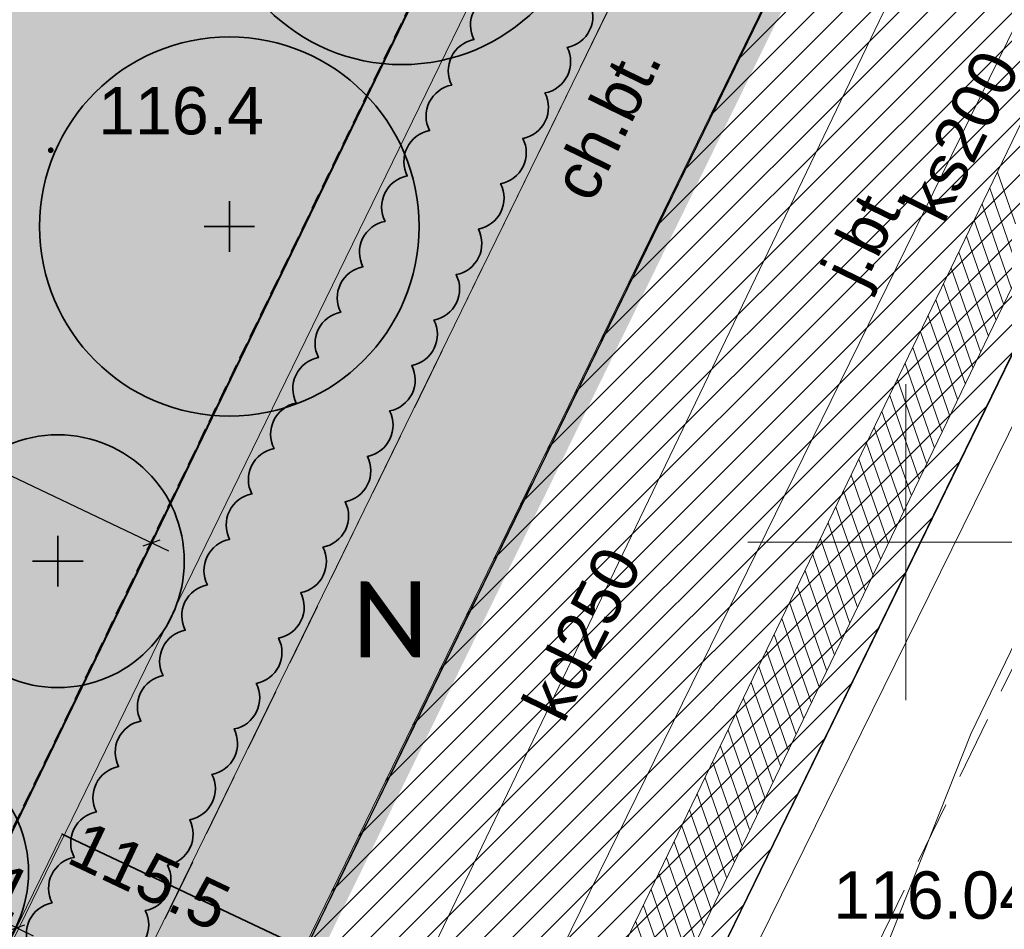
# Model space of a CAD drawing. Extents: x 6423319 to 6423678, y 5669680 to 5669855.
# Tile 25 of 29: x 6423386 to 6423402, y 5669744 to 5669758. Entities that reach past the tile are written whole.
import ezdxf
from ezdxf.enums import TextEntityAlignment as Align

# ---------------------------------------------------------------- set-up
doc = ezdxf.new("R2010")
doc.units = 0
doc.header["$PDSIZE"] = 0.75
for name, pattern in [('$0$OTWORY$0$HIDDEN', [0.375, 0.25, -0.125]), ('2 1', [3, 2, -1]), ('PRZER1-1', [2, 1, -1]), ('PRZER2-1', [3, 2, -1]), ('PRZER3-1', [4, 3, -1])]:
    doc.linetypes.add(name, pattern=pattern)
doc.layers.get('0').update_dxf_attribs({"linetype": 'CONTINUOUS', "lineweight": 13})
doc.layers.get('Defpoints').update_dxf_attribs({"linetype": 'CONTINUOUS'})
for name, color, linetype, lineweight in [('0 - PMProj. - Opisy + tabela', 7, 'CONTINUOUS', 0), ('22', 101, '$0$OTWORY$0$HIDDEN', 40), ('3 H POWIERZCHNIE', 142, 'CONTINUOUS', 18), ('3 UKŁAD 1 1', 151, 'CONTINUOUS', 9), ('_MPZP_linie rozgraniczające', 150, '$0$OTWORY$0$HIDDEN', 40), ('a1', 50, 'ByLayer', 40), ('GSLKRW', 7, 'CONTINUOUS', 25), ('GSPWPN', 7, 'CONTINUOUS', 13), ('GSPWPN_O', 7, 'CONTINUOUS', 13), ('GSSKOA', 7, 'PRZER3-1', 18), ('GSSKOA_O', 7, 'PRZER3-1', 18), ('GSSKOD', 7, 'PRZER2-1', 18), ('GSSKOD_O', 7, 'PRZER2-1', 18), ('GULLOB', 7, 'CONTINUOUS', 35), ('GUPPRZ', 7, 'CONTINUOUS', 18), ('GUPPRZ_O', 7, 'CONTINUOUS', 18), ('mapa 1', 150, '$0$OTWORY$0$HIDDEN', 40), ('PMProj. - trawnik parkowy', 63, 'CONTINUOUS', 0), ('PR_Z_Drzewa liściaste', 75, 'CONTINUOUS', 20), ('PR_Z_Krzewy', 104, 'CONTINUOUS', 20), ('Z 2', 60, 'CONTINUOUS', 18), ('Z OPIS NAW', 7, 'CONTINUOUS', 20), ('zakres', 6, 'CONTINUOUS', 50)]:
    doc.layers.add(name, color=color, linetype=linetype, lineweight=lineweight)
for name, color, linetype, lineweight, true_color in [('3 N1', 7, 'CONTINUOUS', 18, 0xe2e2e2), ('GESKKL', 7, 'PRZER3-1', 18, 0x24bc24), ('GESUZY', 7, 'PRZER1-1', 18, 0x008000), ('GULEPR', 1, 'CONTINUOUS', 18, 0xff0000), ('GULKPR', 7, 'CONTINUOUS', 18, 0x803300), ('GULKPR_O', 7, 'CONTINUOUS', 18, 0x803300), ('GULWPR', 5, 'CONTINUOUS', 18, 0x0000ff), ('z rychla blok', 7, 'CONTINUOUS', 20, 0x688f34)]:
    doc.layers.add(name, color=color, linetype=linetype, lineweight=lineweight, true_color=true_color)
doc.layers.add('3 łąki', color=7, linetype='CONTINUOUS')
doc.layers.add('PMProj. - wymiary', color=93, linetype='CONTINUOUS')
doc.layers.add('GESDZI', color=7, linetype='CONTINUOUS', lineweight=18, plot=False)
doc.styles.add('500', font='ROMANS.shx', dxfattribs={"height": 100})
doc.styles.add('Arial', font='arial.ttf')
doc.styles.add('BUIB', font='arial.ttf', dxfattribs={"width": 0.9, "height": 0.75})
doc.styles.add('GEO-INFO', font='arial.ttf')
doc.dimstyles.new('SKALA-500', dxfattribs={"dimscale": 10, "dimtxt": 2, "dimasz": 1.5, "dimexe": 1, "dimexo": 0.5, "dimgap": 0.5, "dimtad": 1, "dimdec": 0, "dimrnd": 1, "dimdsep": 46, "dimtxsty": '500', "dimblk1": 'WYMIAR', "dimblk2": 'WYMIAR', "dimsah": 1, "dimcen": 2, "dimse1": 1, "dimse2": 1, "dimclrd": 256, "dimclre": 256, "dimclrt": 5, "dimadec": 0, "dimazin": 0, "dimtfac": 0.5, "dimtdec": 1, "dimtix": 1, "dimtmove": 2, "dimatfit": 3, "dimldrblk": 'WYMIAR', "dimfxl": 1, "dimtolj": 1, "dimarcsym": 0})
pattern_1 = [(0, (0, 0), (0.079375, 0.15875), [0, -0.15875])]

# ---------------------------------------------------------------- blocks, each defined once
blk = doc.blocks.new('POINT')
at = {"color": 0}
blk.add_point((0, 0), dxfattribs=at)
blk = doc.blocks.new('D_GSPWPN1')
blk.add_hatch(color=0).paths.add_polyline_path([(-0.045, 0), (-0.043467, -0.011647), (-0.038971, -0.0225), (-0.03182, -0.03182), (-0.0225, -0.038971), (-0.011647, -0.043467), (0, -0.045), (0.011647, -0.043467), (0.0225, -0.038971), (0.03182, -0.03182), (0.038971, -0.0225), (0.043467, -0.011647), (0.045, 0), (0.043467, 0.011647), (0.038971, 0.0225), (0.03182, 0.03182), (0.0225, 0.038971), (0.011647, 0.043467), (0, 0.045), (-0.011647, 0.043467), (-0.0225, 0.038971), (-0.03182, 0.03182), (-0.038971, 0.0225), (-0.043467, 0.011647)])
blk = doc.blocks.new('m1')
at = {"color": 7, "linetype": 'Continuous', "lineweight": 13, "flags": 128}
for points in [[(50, 0), (50, 4.999999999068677)], [(47.5, 2.5), (52.5, 2.5)]]:
    blk.add_lwpolyline(points, dxfattribs=at)
at = {"layer": '_MPZP_linie rozgraniczające', "ltscale": 10, "const_width": 0.5}
blk.add_lwpolyline([(31.67999999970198, 32.12999999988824), (26.26999999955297, 21.17000000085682), (21.17999999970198, 19.29000000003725), (-6.480000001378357, -38.95999999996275), (-1.400000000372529, -41.34999999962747), (4.929999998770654, -44.34999999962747), (8.997000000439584, -46.26900000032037), (15.68699999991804, -43.90000000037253), (48.45100000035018, 24.0109999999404), (31.67999999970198, 32.12999999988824)], dxfattribs=at)
at = {"layer": 'GESDZI', "color": 7, "linetype": 'Continuous', "lineweight": 18}
blk.add_lwpolyline([(57.14458014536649, 42.03231791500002), (53.66199999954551, 34.81900000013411), (48.45100000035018, 24.0109999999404), (15.68699999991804, -43.90000000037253), (5.264000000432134, -65.51599999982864), (4.824791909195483, -66.42626672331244)], dxfattribs=at)
blk.add_lwpolyline([(48.45100000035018, 24.0109999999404), (31.67999999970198, 32.12999999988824), (26.26999999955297, 21.17000000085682), (21.17999999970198, 19.29000000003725), (-6.480000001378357, -38.95999999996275), (-1.400000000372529, -41.34999999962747), (1.549999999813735, -35.34999999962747), (7.679999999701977, -38.29999999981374), (4.929999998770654, -44.34999999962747), (8.997000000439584, -46.26900000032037), (15.68699999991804, -43.90000000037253)], close=True, dxfattribs=at)
at = {"layer": 'GESKKL', "color": 82, "linetype": 'PRZER3-1', "lineweight": 18, "ltscale": 0.5, "true_color": 0x24bc24}
blk.add_lwpolyline([(48.45100000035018, 24.0109999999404), (31.67999999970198, 32.12999999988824), (26.26999999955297, 21.17000000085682), (21.17999999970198, 19.29000000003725), (-6.480000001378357, -38.95999999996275), (-1.400000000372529, -41.34999999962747), (1.549999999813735, -35.34999999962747), (7.679999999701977, -38.29999999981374), (4.929999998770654, -44.34999999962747), (8.997000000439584, -46.26900000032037), (15.68699999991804, -43.90000000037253)], close=True, dxfattribs=at)
at = {"layer": 'GESUZY', "color": 96, "linetype": 'PRZER1-1', "lineweight": 18, "ltscale": 0.5, "true_color": 0x008000}
blk.add_lwpolyline([(4.824791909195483, -66.42626672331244), (5.264000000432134, -65.51599999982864), (15.68699999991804, -43.90000000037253), (48.45100000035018, 24.0109999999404), (53.66199999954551, 34.81900000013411), (57.14458014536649, 42.03231791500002)], dxfattribs=at)
blk.add_lwpolyline([(48.45100000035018, 24.0109999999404), (31.67999999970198, 32.12999999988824), (26.26999999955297, 21.17000000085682), (21.17999999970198, 19.29000000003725), (-6.480000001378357, -38.95999999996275), (-1.400000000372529, -41.34999999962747), (1.549999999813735, -35.34999999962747), (7.679999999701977, -38.29999999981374), (4.929999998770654, -44.34999999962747), (8.997000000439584, -46.26900000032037), (15.68699999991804, -43.90000000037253)], close=True, dxfattribs=at)
at = {"layer": 'GSLKRW', "color": 7, "linetype": 'Continuous', "lineweight": 25}
for points in [[(32.29000000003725, -20.81999999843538), (51.96999999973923, 19.61000000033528), (52.1900000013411, 20.05999999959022), (61.65573432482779, 39.84842566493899)], [(37.79100000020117, -23.03500000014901), (57.40899999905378, 17.22200000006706), (57.625, 17.67999999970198), (67.07781580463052, 37.22354492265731)]]:
    blk.add_lwpolyline(points, dxfattribs=at)
at = {"layer": 'GSSKOA', "color": 7, "linetype": 'PRZER3-1', "lineweight": 18, "ltscale": 0.5}
for points in [[(61.65965739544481, 39.84652646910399), (52.1929999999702, 20.05499999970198), (51.96800000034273, 19.60800000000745), (32.28699999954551, -20.8179999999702), (18.81599999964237, -48.12799999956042), (18.62499999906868, -48.5570000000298), (10.69099999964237, -64.9620000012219), (10.15900000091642, -65.97500000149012), (9.507822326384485, -67.3141920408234)], [(37.79100000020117, -23.03500000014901), (57.40899999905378, 17.22200000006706), (57.625, 17.67999999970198), (67.07781580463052, 37.22354492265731)]]:
    blk.add_lwpolyline(points, dxfattribs=at)
at = {"layer": 'GSSKOD', "color": 7, "linetype": 'PRZER2-1', "lineweight": 18, "ltscale": 0.5}
for points in [[(61.65965739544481, 39.84652646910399), (52.1929999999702, 20.05499999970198), (51.96800000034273, 19.60800000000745), (32.28699999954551, -20.8179999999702), (18.81599999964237, -48.12799999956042), (17.84099999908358, -47.70600000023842), (9.643000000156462, -49.97800000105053), (9.21100000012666, -50.95199999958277), (7.18099999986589, -50.05800000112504), (-3.747000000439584, -44.88200000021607), (-2.846542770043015, -42.97073408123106), (8.293999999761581, -48.24100000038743), (17.70600000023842, -45.625), (30.4009999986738, -19.64499999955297), (49.93800000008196, 20.4429999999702), (59.73240855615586, 40.77952579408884)], [(69.06686260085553, 36.26062862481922), (61.29600000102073, 20.2759999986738), (60.65099999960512, 20.63300000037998), (59.87000000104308, 18.89300000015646), (60.49600000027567, 18.56500000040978), (39.82100000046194, -23.82899999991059), (27.74000000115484, -48.67600000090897), (27.70700000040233, -48.59800000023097), (27.55499999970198, -48.20599999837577), (27.42499999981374, -47.80599999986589), (27.31500000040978, -47.40099999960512), (27.23400000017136, -47.00899999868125), (27.1849999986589, -46.61199999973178), (27.16600000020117, -46.21200000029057), (27.17999999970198, -45.81199999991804), (27.22400000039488, -45.41500000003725), (27.29999999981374, -45.02199999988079), (27.40600000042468, -44.6359999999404), (27.54200000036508, -44.25999999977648), (27.70799999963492, -43.89499999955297), (37.79100000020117, -23.03500000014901), (57.40899999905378, 17.22200000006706), (57.625, 17.67999999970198), (67.07781580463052, 37.22354492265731)]]:
    blk.add_lwpolyline(points, dxfattribs=at)
at = {"layer": 'GULEPR', "color": 1, "linetype": 'Continuous', "lineweight": 18, "true_color": 0xff0000}
for points in [[(20.59139345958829, -63.38938243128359), (21.18900000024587, -61.8980000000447), (21.97400000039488, -61.52799999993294), (23.32499999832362, -58.93400000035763), (24.18499999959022, -57.2839999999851), (26.35100000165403, -52.66999999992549), (32.24099999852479, -40.29999999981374), (37.47900000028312, -28.92200000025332), (45.0339999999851, -13.72099999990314), (45.11600000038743, -13.58199999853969), (49.40400000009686, -4.632999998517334), (51.03399999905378, -0.5230000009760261), (57.92700000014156, 13.74600000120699), (64.55599999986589, 26.82699999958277), (68.51555348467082, 36.52752256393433)], [(-18.61699999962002, -48.90600000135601), (-17.83999999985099, -48.04000000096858), (-12.62000000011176, -36.63999999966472), (8.980000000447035, -46.79999999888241), (16.12999999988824, -44.16000000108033), (36.66000000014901, -2.120000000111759), (54.08063512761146, -10.36717567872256)]]:
    blk.add_lwpolyline(points, dxfattribs=at)
at = {"layer": 'GULKPR', "color": 36, "linetype": 'Continuous', "lineweight": 18, "true_color": 0x803300}
for points in [[(64.84411572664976, 38.30490017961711), (58.94799999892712, 25.38399999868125), (42.79900000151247, -7.524000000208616)], [(33.36099999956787, -22.97099999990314), (53.02699999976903, 17.91500000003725), (53.20199999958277, 18.2730000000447), (57.98199999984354, 28.16600000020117)]]:
    blk.add_lwpolyline(points, dxfattribs=at)
at = {"layer": 'GULLOB', "color": 7, "linetype": 'Continuous', "lineweight": 35}
blk.add_lwpolyline([(54.08063512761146, -10.36717567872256), (36.66000000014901, -2.120000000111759)], dxfattribs=at)
at = {"layer": 'GULWPR', "color": 5, "linetype": 'Continuous', "lineweight": 18, "true_color": 0x0000ff}
blk.add_lwpolyline([(21.99700000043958, -57.14700000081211), (27.56799999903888, -45.52400000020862), (34.67000000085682, -30.53800000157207), (40.19699999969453, -19.19400000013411), (47.67399999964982, -3.811999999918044), (59.16700000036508, 19.53100000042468), (64.94499999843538, 30.84300000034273), (67.85191628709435, 36.84879558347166)], dxfattribs=at)
at = {"layer": 'zakres', "color": 6, "linetype": 'Continuous', "lineweight": 0}
for p, q in [((22.45469636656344, -51.73521728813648), (61.34670596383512, 28.87750593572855)), ((23.35535504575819, -52.16974455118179), (62.24736464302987, 28.44297867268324)), ((51.91014441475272, 7.028253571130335), (51.44869785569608, 8.350020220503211)), ((51.78847678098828, 6.776069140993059), (51.32703022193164, 8.097835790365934)), ((51.66680914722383, 6.523884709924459), (51.20536258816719, 7.845651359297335)), ((51.54514151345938, 6.271700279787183), (51.08369495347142, 7.593466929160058)), ((51.42347387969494, 6.019515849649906), (50.96202731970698, 7.341282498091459)), ((51.30180624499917, 5.767331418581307), (50.84035968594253, 7.089098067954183)), ((51.18013861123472, 5.51514698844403), (50.71869205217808, 6.836913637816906)), ((51.05847097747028, 5.262962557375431), (50.59702441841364, 6.584729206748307)), ((50.93680334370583, 5.010778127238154), (50.47535678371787, 6.33254477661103)), ((50.81513570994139, 4.758593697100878), (50.35368914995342, 6.080360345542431)), ((50.69346807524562, 4.506409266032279), (50.23202151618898, 5.828175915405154)), ((50.57180044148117, 4.254224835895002), (50.11035388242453, 5.575991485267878)), ((50.45013280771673, 4.002040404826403), (49.98868624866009, 5.323807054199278)), ((50.32846517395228, 3.749855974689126), (49.86701861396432, 5.071622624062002)), ((50.20679754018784, 3.497671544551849), (49.74535098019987, 4.819438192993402)), ((50.08512990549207, 3.24548711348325), (49.62368334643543, 4.567253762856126)), ((49.96346227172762, 2.993302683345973), (49.50201571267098, 4.315069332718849)), ((49.84179463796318, 2.741118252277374), (49.38034807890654, 4.06288490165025)), ((49.72012700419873, 2.488933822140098), (49.25868044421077, 3.810700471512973)), ((49.59845937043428, 2.236749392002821), (49.13701281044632, 3.558516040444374)), ((49.47679173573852, 1.984564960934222), (49.01534517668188, 3.306331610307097)), ((49.35512410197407, 1.732380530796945), (48.89367754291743, 3.054147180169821)), ((49.23345646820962, 1.480196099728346), (48.77200990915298, 2.801962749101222)), ((49.11178883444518, 1.228011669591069), (48.65034227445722, 2.549778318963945)), ((48.99012120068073, 0.9758272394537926), (48.52867464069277, 2.297593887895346)), ((48.86845356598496, 0.7236428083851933), (48.40700700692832, 2.045409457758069)), ((48.74678593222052, 0.4714583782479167), (48.28533937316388, 1.793225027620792)), ((48.62511829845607, 0.2192739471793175), (48.16367173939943, 1.541040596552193)), ((48.50345066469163, -0.03291048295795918), (48.04200410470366, 1.288856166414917)), ((48.38178303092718, -0.2850949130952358), (47.92033647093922, 1.036671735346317)), ((48.26011539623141, -0.537279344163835), (47.79866883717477, 0.7844873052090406)), ((48.13844776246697, -0.7894637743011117), (47.67700120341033, 0.532302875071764)), ((48.01678012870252, -1.041648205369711), (47.55533356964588, 0.2801184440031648)), ((47.89511249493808, -1.293832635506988), (47.43366593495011, 0.02793401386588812)), ((47.77344486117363, -1.546017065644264), (47.31199830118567, -0.2242504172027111)), ((47.65177722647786, -1.798201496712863), (47.19033066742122, -0.4764348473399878)), ((47.53010959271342, -2.05038592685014), (47.06866303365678, -0.7286192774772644)), ((47.40844195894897, -2.302570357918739), (46.94699539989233, -0.9808037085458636)), ((47.28677432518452, -2.554754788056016), (46.82532776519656, -1.23298813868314)), ((47.16510669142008, -2.806939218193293), (46.70366013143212, -1.48517256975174)), ((47.04343905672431, -3.059123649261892), (46.58199249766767, -1.737356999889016)), ((46.92177142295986, -3.311308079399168), (46.46032486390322, -1.989541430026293)), ((46.80010378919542, -3.563492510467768), (46.33865723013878, -2.241725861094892)), ((46.67843615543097, -3.815676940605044), (46.21698959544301, -2.493910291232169)), ((46.55676852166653, -4.067861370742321), (46.09532196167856, -2.746094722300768)), ((46.43510088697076, -4.32004580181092), (45.97365432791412, -2.998279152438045)), ((46.31343325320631, -4.572230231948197), (45.85198669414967, -3.250463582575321)), ((46.19176561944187, -4.824414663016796), (45.73031906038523, -3.50264801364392))]:
    blk.add_line(p, q, dxfattribs=at)
at = {"layer": 'GSPWPN', "color": 7, "linetype": 'Continuous', "lineweight": 13}
blk.add_blockref('D_GSPWPN1', (36.48000000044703, 8.700000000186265), dxfattribs=at)
at = {"layer": 'GUPPRZ', "color": 1, "lineweight": 18, "true_color": 0xff0000}
blk.add_blockref('POINT', (36.66000000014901, -2.120000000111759), dxfattribs=at)
at = {"layer": 'GSPWPN_O', "color": 7, "linetype": 'Continuous', "lineweight": 0, "style": 'Arial'}
blk.add_text('116.4', height=0.75, dxfattribs=at).set_placement((37.23000000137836, 8.94999999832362))
at = {"layer": 'GSSKOA_O', "color": 7, "linetype": 'Continuous', "lineweight": 0, "style": 'GEO-INFO'}
blk.add_text('j.bt.', height=0.75, rotation=64.01637511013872, dxfattribs=at).set_placement((49.43300000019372, 7.373999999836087), align=Align.MIDDLE)
at = {"layer": 'GSSKOD_O', "color": 7, "linetype": 'Continuous', "lineweight": 0, "style": 'GEO-INFO'}
blk.add_text('ch.bt.', height=0.75, rotation=64.03948847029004, dxfattribs=at).set_placement((45.25100000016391, 9.161000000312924), align=Align.MIDDLE)
at = {"layer": 'GULKPR_O', "color": 36, "linetype": 'Continuous', "lineweight": 0, "true_color": 0x803300, "style": 'GEO-INFO'}
blk.add_text('ks200', height=0.7499999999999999, rotation=63.86134765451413, dxfattribs=at).set_placement((50.87350000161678, 8.930000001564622), align=Align.MIDDLE_CENTER)
blk.add_text('kd250', height=0.75, rotation=63.72415229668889, dxfattribs=at).set_placement((44.86899999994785, 1.056000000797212), align=Align.MIDDLE)
at = {"layer": 'GUPPRZ_O', "color": 1, "linetype": 'Continuous', "lineweight": 0, "true_color": 0xff0000, "style": 'GEO-INFO'}
blk.add_text('115.5', height=0.7500000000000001, rotation=334.6999991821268, dxfattribs=at).set_placement((36.86000000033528, -2.220000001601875), align=Align.MIDDLE_LEFT)
at = {"layer": 'GUPPRZ_O', "color": 5, "linetype": 'Continuous', "lineweight": 0, "true_color": 0x0000ff, "style": 'GEO-INFO'}
blk.add_text('116.04', height=0.75, dxfattribs=at).set_placement((50.45433999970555, -3.085999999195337), align=Align.MIDDLE)
blk = doc.blocks.new('WYMIAR')
at = {"layer": 'PMProj. - wymiary', "color": 7}
for p, q in [((0, -1), (0, 1)), ((1.5, 0), (-1, 0))]:
    blk.add_line(p, q, dxfattribs=at)
at = {"layer": 'PMProj. - wymiary', "color": 5}
blk.add_line((-0.5, -0.5), (0.5, 0.5), dxfattribs=at)
blk = doc.blocks.new('*D45')
at = {"layer": 'Defpoints', "color": 0, "transparency": 16777216}
for p in [(6423379.175451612, 5669754.749847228), (6423378.967307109, 5669754.311509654), (6423388.283948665, 5669750.424679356)]:
    blk.add_point(p, dxfattribs=at)
at = {"layer": 'PMProj. - wymiary', "color": 252, "lineweight": -2, "transparency": 16777216}
blk.add_line((6423387.895138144, 5669750.072131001), (6423379.147973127, 5669754.225720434), dxfattribs=at)
at = {"layer": 'PMProj. - wymiary', "color": 252, "lineweight": -2, "transparency": 16777216, "xscale": 0.2, "yscale": 0.2, "zscale": 0.2}
for p, rotation in [((6423378.967307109, 5669754.311509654), 154.5993045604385), ((6423388.075804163, 5669749.986341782), 334.5993045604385)]:
    blk.add_blockref('WYMIAR', p, dxfattribs=dict(at, rotation=rotation))
at = {"layer": 'PMProj. - wymiary', "color": 163, "lineweight": 5, "transparency": 16777216, "insert": (6423383.728706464, 5669752.585170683), "char_height": 0.75, "attachment_point": 5, "rotation": 334.59930456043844, "style": 'BUIB'}
blk.add_mtext('\\A1;10', dxfattribs=at)
blk = doc.blocks.new('ry')
at = {"layer": 'PR_Z_Drzewa liściaste', "lineweight": 35}
for p, q in [((6423389.303856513, 5669754.592486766), (6423389.303856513, 5669755.392486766)), ((6423388.903856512, 5669754.992486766), (6423389.703856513, 5669754.992486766)), ((6423386.591687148, 5669749.296888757), (6423386.591687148, 5669750.096888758)), ((6423386.191687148, 5669749.696888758), (6423386.991687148, 5669749.696888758))]:
    blk.add_line(p, q, dxfattribs=at)
for centre, radius in [((6423392.031856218, 5669760.554507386), 3), ((6423389.303856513, 5669754.992486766), 3), ((6423386.591687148, 5669749.696888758), 2), ((6423384.12833819, 5669744.779378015), 2)]:
    blk.add_circle(centre, radius, dxfattribs=at)
at = {"layer": 'PR_Z_Krzewy', "linetype": 'Continuous', "lineweight": 35, "transparency": 33554687, "flags": 128}
for points in [[(6423394.997125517, 5669758.543915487, -0.4999999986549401), (6423394.645982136, 5669757.825098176, -0.4999999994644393), (6423394.294838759, 5669757.106280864, -0.5000000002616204), (6423393.94369538, 5669756.387463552, -0.5000000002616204), (6423393.592552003, 5669755.66864624, -0.500000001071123), (6423393.241408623, 5669754.949828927, -0.500000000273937), (6423392.890265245, 5669754.231011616, -0.4999999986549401), (6423392.539121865, 5669753.512194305, -0.5000000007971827), (6423392.187978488, 5669752.793376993, -0.5000000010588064), (6423391.83683511, 5669752.07455968, -0.5000000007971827), (6423391.485691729, 5669751.355742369, -0.4999999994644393), (6423391.134548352, 5669750.636925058, -0.5000000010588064), (6423390.783404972, 5669749.918107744, -0.5000000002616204), (6423390.432261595, 5669749.199290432, -0.5), (6423390.081118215, 5669748.480473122, -0.500000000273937), (6423389.729974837, 5669747.76165581, -0.5000000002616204), (6423389.378831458, 5669747.042838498, -0.4999999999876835), (6423389.02768808, 5669746.324021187, -0.5000000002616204), (6423388.676544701, 5669745.605203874, -0.4999999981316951), (6423388.325401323, 5669744.886386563, -0.5000000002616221), (6423387.974257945, 5669744.167569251, -0.4999999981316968), (6423387.623114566, 5669743.44875194, -0.500000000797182)], [(6423386.14856068, 5669743.572822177, -0.5000000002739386), (6423386.499704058, 5669744.291639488, -0.5000000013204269), (6423386.850847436, 5669745.0104568, -0.499999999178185), (6423387.201990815, 5669745.729274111, -0.4999999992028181), (6423387.553134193, 5669746.448091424, -0.4999999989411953), (6423387.904277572, 5669747.166908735, -0.4999999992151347), (6423388.25542095, 5669747.885726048, -0.4999999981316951), (6423388.606564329, 5669748.604543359, -0.4999999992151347), (6423388.957707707, 5669749.323360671, -0.4999999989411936), (6423389.308851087, 5669750.042177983, -0.5000000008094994), (6423389.659994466, 5669750.760995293, -0.4999999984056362), (6423390.011137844, 5669751.479812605, -0.500000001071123), (6423390.362281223, 5669752.198629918, -0.500000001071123), (6423390.713424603, 5669752.91744723, -0.4999999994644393), (6423391.064567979, 5669753.636264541, -0.500000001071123), (6423391.415711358, 5669754.355081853, -0.5000000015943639), (6423391.766854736, 5669755.073899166, -0.5000000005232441), (6423392.117998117, 5669755.792716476, -0.5000000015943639), (6423392.469141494, 5669756.511533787, -0.5000000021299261), (6423392.820284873, 5669757.230351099, -0.5000000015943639), (6423393.171428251, 5669757.949168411, -0.5000000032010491), (6423393.52257163, 5669758.667985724, -0.4999999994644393)]]:
    blk.add_lwpolyline(points, format="xyb", dxfattribs=at)
blk = doc.blocks.new('*D92')
at = {"layer": 'Defpoints', "color": 0, "transparency": 16777216}
for p in [(6423384.128338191, 5669744.779378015), (6423385.935675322, 5669743.896774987), (6423385.935675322, 5669743.896774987)]:
    blk.add_point(p, dxfattribs=at)
at = {"layer": 'PMProj. - wymiary', "color": 252, "lineweight": -2, "transparency": 16777216}
blk.add_line((6423384.308053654, 5669744.691614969), (6423385.755959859, 5669743.984538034), dxfattribs=at)
at = {"layer": 'PMProj. - wymiary', "color": 252, "lineweight": -2, "transparency": 16777216, "xscale": 0.2, "yscale": 0.2, "zscale": 0.2}
for p, rotation in [((6423384.128338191, 5669744.779378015), 153.9716873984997), ((6423385.935675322, 5669743.896774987), 333.9716873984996)]:
    blk.add_blockref('WYMIAR', p, dxfattribs=dict(at, rotation=rotation))
at = {"layer": 'PMProj. - wymiary', "color": 163, "lineweight": 5, "transparency": 16777216, "insert": (6423385.243923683, 5669744.772026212), "char_height": 0.75, "attachment_point": 5, "rotation": 333.9716873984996, "style": 'BUIB'}
blk.add_mtext('\\A1;2.01', dxfattribs=at)

msp = doc.modelspace()

# ---------------------------------------------------------------- hatches: boundary and pattern name
at = {"layer": '0 - PMProj. - Opisy + tabela', "linetype": 'Continuous'}
h = msp.add_hatch(dxfattribs=at)
h.set_pattern_fill('ACAD_ISO07W100', scale=0.05)
h.set_pattern_definition([(0, (0, 0), (0, 0.25), [0.025, -0.15])])
h.paths.add_polyline_path([(6423395.113878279, 5669764.594040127), (6423393.819554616, 5669765.218493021, 0.09716143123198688), (6423383.338301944, 5669767.906779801), (6423375.316009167, 5669751.278714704), (6423377.747787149, 5669750.105491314), (6423370.521877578, 5669735.128115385), (6423366.721204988, 5669736.961768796), (6423359.439053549, 5669721.822063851), (6423363.221819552, 5669719.997049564), (6423355.063488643, 5669703.087013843), (6423356.977544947, 5669702.183872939, -0.5906997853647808), (6423366.907276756, 5669706.129307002), (6423367.765011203, 5669707.907160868), (6423361.960039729, 5669710.707798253, -0.4142135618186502), (6423361.447295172, 5669712.17650279), (6423383.306472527, 5669757.484725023), (6423381.775353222, 5669758.223421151, -0.4142135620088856), (6423381.309221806, 5669759.558607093), (6423383.763076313, 5669764.644790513, -0.332571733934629), (6423385.995197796, 5669765.804455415, -0.07259310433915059), (6423393.234679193, 5669763.502131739), (6423394.331729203, 5669762.972854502)])
at = {"layer": '3 H POWIERZCHNIE', "true_color": 0xedee99}
h = msp.add_hatch(dxfattribs=at)
h.set_pattern_fill('DOTS', color=61, scale=0.1, style=0)
h.set_pattern_definition(pattern_1)
h.paths.add_polyline_path([(6423368.345898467, 5669707.737938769), (6423395.051206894, 5669762.514709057), (6423394.288276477, 5669762.882788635), (6423367.808463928, 5669707.997226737)])
h = msp.add_hatch(dxfattribs=at)
h.set_pattern_fill('DOTS', color=61, scale=0.1, style=0)
h.set_pattern_definition(pattern_1)
h.paths.add_polyline_path([(6423370.583263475, 5669707.76324775, 2.720356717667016e-10), (6423370.583263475, 5669707.763247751), (6423375.734921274, 5669718.305986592), (6423380.759768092, 5669728.591156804), (6423396.33566672, 5669760.551366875), (6423396.426283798, 5669760.737830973, 0.4150492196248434), (6423395.961395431, 5669762.075584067), (6423395.051206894, 5669762.514709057), (6423368.345898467, 5669707.737938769), (6423369.250265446, 5669707.301622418, 0.4127471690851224)])
at = {"layer": '3 N1', "true_color": 0xc4c4c4}
h = msp.add_hatch(color=9, dxfattribs=at)
h.dxf.hatch_style = 1
h.paths.add_polyline_path([(6423341.726162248, 5669704.76230481), (6423346.857907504, 5669702.33189745), (6423356.636683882, 5669697.69749108), (6423359.21107586, 5669696.547966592), (6423359.211076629, 5669696.547968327), (6423359.643, 5669697.521999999), (6423367.840999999, 5669699.794), (6423368.816, 5669699.372), (6423378.067726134, 5669718.128190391), (6423403.025876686, 5669769.296258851), (6423401.050355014, 5669770.25262761, -0.00541052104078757), (6423401.006597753, 5669770.165347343), (6423400.839999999, 5669769.820000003), (6423398.174668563, 5669764.335508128), (6423396.426283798, 5669760.737830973), (6423396.33566672, 5669760.551366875), (6423380.759768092, 5669728.591156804), (6423375.734921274, 5669718.305986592), (6423370.583263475, 5669707.763247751, -2.720366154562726e-10), (6423370.583263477, 5669707.763247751), (6423368.587921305, 5669703.679829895), (6423367.705999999, 5669701.875), (6423358.293999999, 5669699.259000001), (6423355.877697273, 5669700.402082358), (6423355.871057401, 5669700.38831968), (6423355.877591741, 5669700.402132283), (6423353.103934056, 5669701.714268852), (6423347.155936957, 5669704.534529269), (6423343.983812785, 5669706.029016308), (6423342.631516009, 5669706.668915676)])
at = {"layer": '3 łąki', "lineweight": 5, "true_color": 0xcfcfcf}
h = msp.add_hatch(dxfattribs=at)
h.set_pattern_fill('LINE', color=254, scale=0.1, angle=45, style=0)
h.set_pattern_definition([(45, (0, 0), (-0.2245064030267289, 0.2245064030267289), [])])
h.paths.add_polyline_path([(6423377.708, 5669703.605), (6423393.634802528, 5669736.456740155), (6423408.366526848, 5669766.713094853), (6423403.025876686, 5669769.296258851), (6423378.067726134, 5669718.128190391), (6423368.816, 5669699.372, -0.09694539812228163), (6423367.452666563, 5669697.292666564, -0.2222692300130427), (6423362.487, 5669695.428, -0.08255618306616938), (6423360.326579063, 5669696.086902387), (6423359.211076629, 5669696.547968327), (6423359.21107586, 5669696.547966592), (6423356.636683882, 5669697.69749108), (6423346.857907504, 5669702.33189745), (6423338.489098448, 5669706.295386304), (6423334.481200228, 5669708.193435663), (6423331.906087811, 5669702.740699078), (6423346.982884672, 5669695.618638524), (6423356.506027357, 5669691.0680198), (6423357.909211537, 5669690.262641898, -0.06428486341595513), (6423360.040999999, 5669688.2935, -0.2260374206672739), (6423361.09, 5669684.22, 0.009213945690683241), (6423360.918874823, 5669683.247231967, -0.07774270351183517), (6423360.691, 5669682.537999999), (6423359.507822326, 5669680.185807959), (6423367.52683932, 5669683.025426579), (6423370.119, 5669688.229, -0.1834399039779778), (6423372.76, 5669690.572999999, -0.1565602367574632), (6423377.262, 5669690.525), (6423377.797, 5669690.323), (6423380.414, 5669695.860999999), (6423379.015, 5669696.758, -0.07447898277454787), (6423377.727366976, 5669698.84947464, -0.07285368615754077), (6423377.184999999, 5669700.887999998, -0.1357412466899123)])
at = {"layer": 'PMProj. - trawnik parkowy', "transparency": 33554687}
h = msp.add_hatch(dxfattribs=at)
h.set_pattern_fill('DOTS', color=256, scale=0.1, angle=90)
h.set_pattern_definition([(90, (4252822.110707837, 7451227.796183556), (-0.15875, 0.07937500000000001), [0, -0.15875])])
edge = h.paths.add_edge_path()
edge.add_line((6423375.476074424, 5669740.909203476), (6423371.407527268, 5669732.591262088))
edge.add_line((6423371.407527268, 5669732.591262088), (6423375.010161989, 5669730.853153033))
edge.add_line((6423375.010161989, 5669730.853153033), (6423368.492253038, 5669717.343272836))
edge.add_line((6423368.492253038, 5669717.343272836), (6423364.889618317, 5669719.081381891))
edge.add_line((6423364.889618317, 5669719.081381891), (6423361.53736104, 5669712.133050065))
edge.add_arc((6423362.43801972, 5669711.698522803), 0.9999999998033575, 154.2447833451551, 244.2447832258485)
edge.add_line((6423362.003492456, 5669710.797864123), (6423367.808463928, 5669707.997226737))
edge.add_line((6423367.808463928, 5669707.997226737), (6423394.288276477, 5669762.882788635))
edge.add_line((6423394.288276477, 5669762.882788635), (6423393.033739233, 5669763.488046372))
edge.add_arc((6423381.727856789, 5669739.852966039), 26.20000000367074, 64.43579642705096, 80.66211502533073)
edge.add_arc((6423385.654459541, 5669763.732283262), 2.000000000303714, 80.66211502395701, 154.2447832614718)
edge.add_line((6423383.853142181, 5669764.601337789), (6423381.399287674, 5669759.515154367))
edge.add_arc((6423382.209880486, 5669759.124079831), 0.9000000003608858, 154.2447833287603, 244.2447832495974)
edge.add_line((6423381.818805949, 5669758.313487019), (6423383.43999112, 5669757.531338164))
edge.add_line((6423383.43999112, 5669757.531338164), (6423377.03202306, 5669744.249336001))
edge.add_arc((6423433.323105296, 5669715.994539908), 62.98427932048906, 153.3460539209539, 156.6984992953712)

# ---------------------------------------------------------------- linework, layer by layer
at = {"layer": '22', "color": 6}
msp.add_lwpolyline([(6423381.680392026, 5669779.630794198), (6423376.269999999, 5669768.670000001), (6423371.179999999, 5669766.79), (6423357.25052567, 5669737.455514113), (6423347.4988403, 5669716.919155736), (6423343.519999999, 5669708.54), (6423348.6, 5669706.149999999), (6423354.929999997, 5669703.15), (6423358.997, 5669701.231), (6423365.687, 5669703.6), (6423398.450999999, 5669771.510999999), (6423370.879999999, 5669784.86), (6423354.528272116, 5669750.438599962), (6423340.342289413, 5669720.555224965), (6423336.259999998, 5669711.96), (6423343.519999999, 5669708.54)], dxfattribs=at)
at = {"layer": '3 UKŁAD 1 1'}
msp.add_line((6423396.335642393, 5669760.551316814), (6423370.583263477, 5669707.763247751), dxfattribs=at)
at = {"layer": '3 UKŁAD 1 1', "lineweight": 5}
msp.add_lwpolyline([(6423359.211076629, 5669696.547968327), (6423360.326579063, 5669696.086902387, 0.08255618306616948), (6423362.487, 5669695.428, 0.2222692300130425), (6423367.452666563, 5669697.292666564, 0.09694539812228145), (6423368.816, 5669699.372), (6423370.445730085, 5669702.675981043), (6423375.374058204, 5669712.667269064), (6423378.067726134, 5669718.128190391), (6423403.025876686, 5669769.296258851)], format="xyb", dxfattribs=at)
for points in [[(6423408.366526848, 5669766.713094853), (6423393.634802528, 5669736.456740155), (6423377.708, 5669703.605)], [(6423395.051206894, 5669762.514709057), (6423368.345898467, 5669707.737938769)]]:
    msp.add_lwpolyline(points, dxfattribs=at)
at = {"layer": 'a1'}
msp.add_lwpolyline([(6423398.451000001, 5669771.510999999), (6423365.686999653, 5669703.599999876)], dxfattribs=at)
at = {"layer": 'Z 2', "color": 240, "linetype": '2 1', "true_color": 0xfc1b20}
msp.add_lwpolyline([(6423381.679999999, 5669779.629999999, 0.6, 0.6, 0), (6423403.027066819, 5669769.298698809, 0.6, 0.6, 0), (6423365.923417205, 5669693.349533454, 0.6, 0.6, 0), (6423341.726377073, 5669704.762284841, 0.6, 0.6, 0), (6423371.179999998, 5669766.79, 0.6, 0.6, 0), (6423376.269999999, 5669768.67, 0.6, 0.6, 0), (6423381.679999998, 5669779.629999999, 0, 0, 0)], format="xyseb", dxfattribs=at)

# ---------------------------------------------------------------- block references
at = {"layer": 'z rychla blok'}
msp.add_blockref('ry', (0, 0), dxfattribs=at)

# ---------------------------------------------------------------- texts
at = {"layer": 'Z OPIS NAW', "insert": (6423391.247298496, 5669749.376328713), "char_height": 1.2, "width": 2.014642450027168, "attachment_point": 1}
msp.add_mtext('{\\fCalibri Light|b0|i0|c0|p34;N}', dxfattribs=at)

# ---------------------------------------------------------------- dimensions: what is measured, and where the dimension line sits
at = {"layer": 'PMProj. - wymiary', "lineweight": 5}
dim = msp.add_aligned_dim(p1=(6423388.283948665, 5669750.424679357), p2=(6423379.175451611, 5669754.749847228), distance=0.4852462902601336, text='10', dimstyle='SKALA-500', override={"dimtxt": 2, "dimasz": 0.02, "dimgap": 0.01, "dimdec": 2, "dimrnd": 0.01, "dimzin": 1, "dimtxsty": 'BUIB', "dimcen": 0, "dimclrd": 252, "dimclrt": 163, "dimadec": 2, "dimtdec": 2}, dxfattribs=at)
dim.commit()
dim.dimension.update_dxf_attribs({"geometry": '*D45', "text_midpoint": (6423383.728706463, 5669752.585170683)})
dim = msp.add_aligned_dim(p1=(6423384.12833819, 5669744.779378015), p2=(6423385.935675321, 5669743.896774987), distance=4.086784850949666e-10, dimstyle='SKALA-500', override={"dimasz": 0.02, "dimgap": 0.01, "dimdec": 2, "dimrnd": 0.01, "dimzin": 1, "dimtxsty": 'BUIB', "dimcen": 0, "dimclrd": 252, "dimclrt": 163, "dimadec": 2, "dimtdec": 2}, dxfattribs=at)
dim.commit()
dim.dimension.update_dxf_attribs({"geometry": '*D92', "text_midpoint": (6423385.243923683, 5669744.772026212)})

# ---------------------------------------------------------------- next in the draw order: block references
at = {"layer": 'mapa 1'}
msp.add_blockref('m1', (6423350, 5669747.5), dxfattribs=at)

doc.saveas('drawing.dxf')
